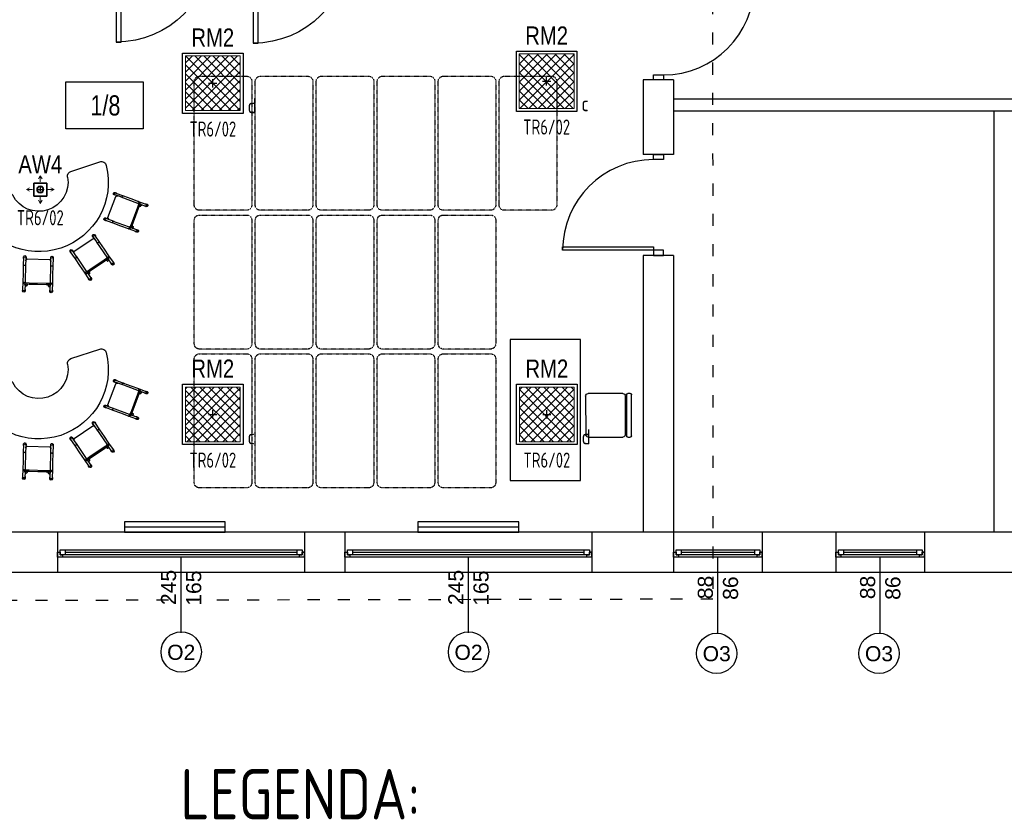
# Model space of a CAD drawing. Header units: millimetres. Extents: x -2994 to 13921, y -9859 to 2415.
# Tile 12 of 47: x 657 to 1634, y -2089 to -1295. Entities that reach past the tile are written whole.
import ezdxf
from ezdxf.enums import TextEntityAlignment as Align

# ---------------------------------------------------------------- set-up
doc = ezdxf.new("R2010")
doc.units = ezdxf.units.MM
doc.linetypes.add('ACAD_ISO03W100', pattern=[30, 12, -18])
doc.linetypes.add('drobna przerywana', pattern=[0.4, 0.1, -0.1, 0.1, -0.1])
doc.layers.get('DEFPOINTS').update_dxf_attribs({"color": 253, "true_color": 0x828282})
doc.layers.add('A-DOOR', color=7, linetype='Continuous', lineweight=9, true_color=0x5e5e5e)
for name, color, linetype, true_color in [('A_bloki', 7, 'Continuous', 0x5e5e5e), ('A_opis_pom', 7, 'Continuous', 0x5e5e5e), ('A_sc_istn', 253, 'Continuous', 0x828282), ('A_stolarka', 7, 'Continuous', 0x5e5e5e)]:
    doc.layers.add(name, color=color, linetype=linetype, true_color=true_color)
for name, color, linetype, lineweight in [('IE_OPISY_ogólne', 7, 'Continuous', 30), ('IE_OŚW_numery_obwodów', 7, 'Continuous', 35), ('IE_OŚW_oprawy awaryjne', 104, 'Continuous', 35), ('IE_OŚW_oprawy podstawowe', 1, 'Continuous', 30), ('IE_OŚW_łączniki nr', 30, 'Continuous', 35)]:
    doc.layers.add(name, color=color, linetype=linetype, lineweight=lineweight)
doc.styles.add('el', font='isocpeur.ttf', dxfattribs={"width": 0.8})
doc.styles.add('GENERATED_STYLE_1', font='arial.ttf')
doc.styles.get("Standard").update_dxf_attribs({"font": 'arial.ttf'})
doc.styles.add('Strzałki', font='ic-isocp.shx', dxfattribs={"width": 0.8})
doc.linetypes.add('TRACKS', pattern='A,0.15,[130,ltypeshp.shx,S=0.25,R=0,X=0,Y=0],0.15', length=0.3)

# ---------------------------------------------------------------- blocks, each defined once
blk = doc.blocks.new('*U31')
for p, q in [((-95, 20), (-100, 20)), ((-95, 17.5), (-95, 20)), ((140, 20), (-95, 20)), ((145, 20), (140, 20)), ((140, 20), (140, 17.5)), ((-100, 15), (-97.5, 15)), ((-97.5, 15), (-97.5, 17.5)), ((-97.5, 17.5), (-95, 17.5)), ((-92.5, 17.5), (-97.5, 17.5)), ((-97.5, 17.5), (-97.5, 12.5)), ((-97.5, 12.5), (-92.5, 12.5)), ((-92.5, 12.5), (-92.5, 17.5)), ((137.5, 17.5), (-92.5, 17.5)), ((-92.5, 15), (137.5, 15)), ((-92.5, 12.5), (137.5, 12.5)), ((-92.5, 12.5), (137.5, 12.5)), ((142.5, 17.5), (137.5, 17.5)), ((137.5, 17.5), (137.5, 12.5)), ((137.5, 12.5), (142.5, 12.5)), ((140, 17.5), (142.5, 17.5)), ((142.5, 17.5), (142.5, 15)), ((142.5, 12.5), (142.5, 17.5)), ((142.5, 15), (145, 15))]:
    blk.add_line(p, q)
for points in [[(-100, 20), (-100, 15), (-97.5, 15)], [(145, 20), (145, 14.99), (142.5, 15)]]:
    blk.add_lwpolyline(points)
blk = doc.blocks.new('*U16')
blk.add_lwpolyline([(75, 0), (0, 0)])
for tag, p in [('S', (30, 5)), ('H', (30, -20))]:
    blk.add_attdef(tag, text='', height=15).set_placement(p, align=Align.CENTER)
blk = doc.blocks.new('*U32')
for p, q in [((-16.5, 20), (-21.5, 20)), ((-16.5, 17.5), (-16.5, 20)), ((61.5, 20), (-16.5, 20)), ((66.5, 20), (61.5, 20)), ((61.5, 20), (61.5, 17.5)), ((-21.5, 15), (-19, 15)), ((-19, 15), (-19, 17.5)), ((-19, 17.5), (-16.5, 17.5)), ((-14, 17.5), (-19, 17.5)), ((-19, 17.5), (-19, 12.5)), ((-19, 12.5), (-14, 12.5)), ((-14, 12.5), (-14, 17.5)), ((59, 17.5), (-14, 17.5)), ((-14, 15), (59, 15)), ((-14, 12.5), (59, 12.5)), ((-14, 12.5), (59, 12.5)), ((64, 17.5), (59, 17.5)), ((59, 17.5), (59, 12.5)), ((59, 12.5), (64, 12.5)), ((61.5, 17.5), (64, 17.5)), ((64, 17.5), (64, 15)), ((64, 12.5), (64, 17.5)), ((64, 15), (66.5, 15))]:
    blk.add_line(p, q)
for points in [[(-21.5, 20), (-21.5, 15), (-19, 15)], [(66.5, 20), (66.5, 15), (64, 15)]]:
    blk.add_lwpolyline(points)
blk = doc.blocks.new('*U26')
for points in [[(35, 900), (35, 0), (0, 0), (0, 900)], [(-50, -100), (0, -100), (0, 0), (-50, 0)], [(950, 0), (950, -100), (900, -100), (900, 0)]]:
    blk.add_lwpolyline(points, close=True)
blk.add_arc((0, 0), 900, 0, 90)
blk = doc.blocks.new('Drzwi-jednoskrzydłowe-panelowe - D-1 90x200 OŚCIEŻNICA-5 DRZWI-5-1256997-1 PIĘTRO')
at = {"layer": 'A_stolarka'}
for p, q in [((-47.5, 0), (-52.5, 0)), ((-52.5, 0), (-52.5, -10)), ((-47.5, -10), (-47.5, 0)), ((47.5, 0), (47.5, -10)), ((52.5, 0), (47.5, 0)), ((52.5, -10), (52.5, 0)), ((-52.5, -10), (-47.5, -10)), ((42.5, -10), (47.5, -10)), ((42.5, -105), (42.5, -10)), ((42.5, -10), (47.5, -10)), ((42.5, -105), (42.5, -10)), ((47.5, -10), (52.5, -10)), ((47.5, -10), (47.5, -105)), ((47.5, -10), (47.5, -105)), ((47.5, -105), (42.5, -105)), ((47.5, -105), (42.5, -105))]:
    blk.add_line(p, q, dxfattribs=at)
at = {"layer": 'A_stolarka', "lineweight": 18}
for p, q in [((-52.5, 0), (-47.5, 0)), ((-47.5, 0), (-47.5, -10)), ((47.5, -10), (47.5, 0)), ((47.5, 0), (52.5, 0)), ((-52.5, -10), (-52.5, -6.25)), ((52.5, -6.25), (52.5, -10)), ((-47.5, -10), (-52.5, -10)), ((52.5, -10), (47.5, -10))]:
    blk.add_line(p, q, dxfattribs=at)
at = {"layer": 'A_stolarka'}
blk.add_arc((47.5, -10), 95, 180, 270, dxfattribs=at)
blk = doc.blocks.new('Stolik banan - czerwony - wys_ 53 cm-1783507-0 PARTER')
at = {"layer": 'A_bloki'}
for p, q in [((-33.64, 69.19), (-63.82, 69.19)), ((63.79, 69.19), (33.62, 69.19))]:
    blk.add_line(p, q, dxfattribs=at)
for centre, radius, start, end in [((-63.82, 64.19), 5, 90, 184.4808), ((-33.64, 64.19), 5, 8.45652, 90), ((33.62, 64.19), 5, 90, 171.54348), ((63.79, 64.19), 5, 355.5192, 90), ((-0.01, 69.19), 69, 184.4808, 355.5192), ((-0.01, 69.19), 29, 188.45652, 351.54348)]:
    blk.add_arc(centre, radius, start, end, dxfattribs=at)
blk = doc.blocks.new('Krzesełko 38 cm - Czerwony-V99-0 PARTER')
at = {"layer": 'A_bloki'}
for p, q in [((-14.75, 7.01), (-14.75, 5.8)), ((-14.5, 5.8), (-14.5, -1.97)), ((-13.5, 0), (-8.5, 0)), ((-12.5, 1), (-12.5, 5.8)), ((-12.5, 1), (-12.5, 0)), ((-12.25, 5.8), (-12.25, 7.01)), ((-10.5, 0.06), (-10.5, 1)), ((10.5, 0.11), (-10.5, 0.11)), ((-8.5, 0), (8.5, 0)), ((8.5, 0), (13.5, 0)), ((10.5, 1), (10.5, 0.06)), ((12.25, 7.01), (12.25, 5.8)), ((12.5, 5.8), (12.5, 1)), ((12.5, 0), (12.5, 1)), ((14.5, -1.97), (14.5, 5.8)), ((14.75, 5.8), (14.75, 7.01)), ((-14.5, -1.97), (-14.5, -9.97)), ((-13.5, 0), (-13.5, -1)), ((-8.5, -1), (-13.5, -1)), ((-12.5, -1.97), (-12.5, -1)), ((-12.5, -1.05), (-12.5, -1.89)), ((-12.5, -19.79), (-12.5, -1.89)), ((8.5, -1), (-8.5, -1)), ((13.5, -1), (8.5, -1)), ((12.5, -1), (12.5, -1.97)), ((12.5, -1.89), (12.5, -1.05)), ((12.5, -1.89), (12.5, -19.79)), ((13.5, -1), (13.5, 0)), ((14.5, -9.97), (14.5, -1.97)), ((-14.5, -9.97), (-14.5, -17.97)), ((-14.5, -17.97), (-14.5, -26.94)), ((-12.5, -19.11), (-12.5, -17.97)), ((12.5, -17.97), (12.5, -19.11)), ((14.5, -17.97), (14.5, -9.97)), ((14.5, -26.94), (14.5, -17.97)), ((-14.75, -25.73), (-14.75, -26.94)), ((-12.5, -19.98), (-12.5, -19.79)), ((-12.5, -22.92), (-12.5, -19.98)), ((-12.5, -26.94), (-12.5, -22.92)), ((-12.25, -26.94), (-12.25, -25.73)), ((-11.14, -24.82), (11.14, -24.82)), ((12.25, -25.73), (12.25, -26.94)), ((12.5, -19.79), (12.5, -19.98)), ((12.5, -19.98), (12.5, -22.92)), ((12.5, -22.92), (12.5, -26.94)), ((14.75, -26.94), (14.75, -25.73))]:
    blk.add_line(p, q, dxfattribs=at)
at = {"layer": 'A_bloki', "flags": 128}
for points in [[(-12.5, -22.92), (-12.46, -23.34), (-12.32, -23.74), (-12.11, -24.1), (-11.83, -24.41), (-11.49, -24.66)], [(11.49, -24.66), (11.83, -24.41), (12.11, -24.1), (12.32, -23.74), (12.46, -23.34), (12.5, -22.92)]]:
    blk.add_lwpolyline(points, dxfattribs=at)
at = {"layer": 'A_bloki'}
for centre, radius, start, end in [((-11.5, 1), 1, 0, 180), ((-11.5, 1), 1, 135, 180), ((-11.5, 1), 1, 180, 255), ((-11.5, 1), 1, 180, 360), ((-11.5, 1), 1, 30, 120), ((-11.5, 1), 1, 300, 0), ((-11.5, 1), 1, 0, 15), ((11.5, 1), 1, 360, 180), ((11.5, 1), 1, 120, 180), ((11.5, 1), 1, 180, 240), ((11.5, 1), 1, 180, 360), ((11.5, 1), 1, 360, 105), ((11.5, 1), 1, 270, 360), ((-10.5, -1.89), 2, 155.58201, 180), ((10.5, -1.89), 2, 0, 24.41799)]:
    blk.add_arc(centre, radius, start, end, dxfattribs=at)
for centre, major_axis, start_param, end_param in [((-13.5, 7.01), (-1.25, 0), 3.141593, 6.283185), ((-13.5, 7.01), (1.25, 0), 3.141593, 3.403392), ((-13.5, 5.8), (1.25, 0), 0, 3.141593), ((-13.5, 5.8), (1.25, 0), 3.141593, 3.77396), ((-13.5, 5.8), (-1, 0), 3.141593, 6.283185), ((-13.5, 5.8), (1.25, 0), 5.650818, 6.283185), ((-13.5, 7.01), (-1.25, 0), 2.879793, 3.141593), ((13.5, 7.01), (-1.25, 0), 3.141593, 6.283185), ((13.5, 7.01), (1.25, 0), 3.141593, 3.403392), ((13.5, 5.8), (1.25, 0), 0, 3.141593), ((13.5, 5.8), (1.25, 0), 3.141593, 3.77396), ((13.5, 5.8), (-1, 0), 3.141593, 6.283185), ((13.5, 5.8), (1.25, 0), 5.650818, 6.283185), ((13.5, 7.01), (-1.25, 0), 2.879793, 3.141593), ((-13.5, -25.73), (1.25, 0), 2.509225, 3.141593), ((-13.5, -25.73), (1.25, 0), 3.141593, 6.283185), ((-13.5, -26.94), (-1.25, 0), 6.021386, 6.283185), ((-13.5, -26.94), (-1.25, 0), 0, 3.141593), ((-13.5, -25.73), (1.25, 0), 0, 0.632368), ((-13.5, -26.94), (1.25, 0), 0, 0.261799), ((13.5, -25.73), (1.25, 0), 2.509225, 3.141593), ((13.5, -25.73), (1.25, 0), 3.141593, 6.283185), ((13.5, -26.94), (-1.25, 0), 6.100199, 6.283185), ((13.5, -26.94), (-1.25, 0), 0, 3.141593), ((13.5, -25.73), (1.25, 0), 0, 0.632368), ((13.5, -26.94), (1.25, 0), 0, 0.261799)]:
    blk.add_ellipse(centre, major_axis=major_axis, ratio=0.970296, start_param=start_param, end_param=end_param, dxfattribs=at)
for points, knots in [([(-12.5, 1), (-12.5, 1.09), (-12.48, 1.22), (-12.43, 1.38), (-12.38, 1.48), (-12.33, 1.56), (-12.28, 1.63), (-12.24, 1.68), (-12.21, 1.71)], [0, 0, 0, 0, 0.0833333, 0.125, 0.1666667, 0.1875, 0.2083333, 0.25, 0.25, 0.25, 0.25]), ([(-11.76, 0.03), (-11.8, 0.05), (-11.88, 0.07), (-12, 0.13), (-12.09, 0.19), (-12.16, 0.25), (-12.22, 0.31), (-12.3, 0.39), (-12.36, 0.48), (-12.4, 0.56), (-12.43, 0.64), (-12.48, 0.78), (-12.5, 0.91), (-12.5, 1)], [0.5833333, 0.5833333, 0.5833333, 0.5833333, 0.625, 0.6666667, 0.7083333, 0.7291667, 0.75, 0.7916667, 0.8333333, 0.8541667, 0.875, 0.9166667, 1, 1, 1, 1]), ([(-12, 1.87), (-11.96, 1.89), (-11.88, 1.93), (-11.72, 1.98), (-11.5, 2.01), (-11.28, 1.98), (-11.12, 1.93), (-11.04, 1.89), (-11, 1.87)], [0.3333333, 0.3333333, 0.3333333, 0.3333333, 0.375, 0.4166667, 0.5, 0.5833333, 0.625, 0.6666667, 0.6666667, 0.6666667, 0.6666667]), ([(-10.5, 1), (-10.5, 0.91), (-10.52, 0.78), (-10.57, 0.62), (-10.62, 0.52), (-10.67, 0.44), (-10.72, 0.37), (-10.78, 0.31), (-10.84, 0.25), (-10.91, 0.19), (-10.96, 0.16), (-11, 0.13)], [0, 0, 0, 0, 0.0833333, 0.125, 0.1666667, 0.1875, 0.2083333, 0.25, 0.2708333, 0.2916667, 0.3333333, 0.3333333, 0.3333333, 0.3333333]), ([(10.5, 1), (10.5, 1.09), (10.52, 1.22), (10.57, 1.38), (10.62, 1.48), (10.67, 1.56), (10.72, 1.63), (10.78, 1.69), (10.84, 1.75), (10.91, 1.81), (10.96, 1.84), (11, 1.87)], [0, 0, 0, 0, 0.0833333, 0.125, 0.1666667, 0.1875, 0.2083333, 0.25, 0.2708333, 0.2916667, 0.3333333, 0.3333333, 0.3333333, 0.3333333]), ([(11, 0.13), (10.96, 0.16), (10.91, 0.19), (10.84, 0.25), (10.78, 0.31), (10.7, 0.39), (10.64, 0.48), (10.6, 0.56), (10.57, 0.64), (10.52, 0.78), (10.5, 0.91), (10.5, 1)], [0.6666667, 0.6666667, 0.6666667, 0.6666667, 0.7083333, 0.7291667, 0.75, 0.7916667, 0.8333333, 0.8541667, 0.875, 0.9166667, 1, 1, 1, 1]), ([(11.06, 0.03), (11.01, 0.04), (10.83, 0.09), (10.64, 0.11), (10.5, 0.11)], [0.4285714, 0.4285714, 0.4285714, 0.4285714, 0.5714286, 1, 1, 1, 1]), ([(11.5, 2), (11.59, 2), (11.72, 1.98), (11.88, 1.93), (11.96, 1.89), (12, 1.87)], [0.5, 0.5, 0.5, 0.5, 0.5833333, 0.625, 0.6666667, 0.6666667, 0.6666667, 0.6666667]), ([(12.5, 1), (12.5, 0.91), (12.48, 0.78), (12.43, 0.62), (12.38, 0.52), (12.33, 0.44), (12.28, 0.37), (12.22, 0.31), (12.16, 0.25), (12.09, 0.19), (12, 0.13), (11.88, 0.07), (11.72, 0.02), (11.59, 0), (11.5, 0)], [0, 0, 0, 0, 0.0833333, 0.125, 0.1666667, 0.1875, 0.2083333, 0.25, 0.2708333, 0.2916667, 0.3333333, 0.375, 0.4166667, 0.5, 0.5, 0.5, 0.5]), ([(12.21, 1.71), (12.24, 1.68), (12.3, 1.61), (12.36, 1.52), (12.4, 1.44), (12.43, 1.36), (12.48, 1.22), (12.5, 1.09), (12.5, 1)], [0.75, 0.75, 0.75, 0.75, 0.7916667, 0.8333333, 0.8541667, 0.875, 0.9166667, 1, 1, 1, 1]), ([(-14.5, -1.97), (-14.5, -1.9), (-14.48, -1.8), (-14.43, -1.67), (-14.37, -1.58), (-14.3, -1.49), (-14.21, -1.41), (-14.11, -1.35), (-13.97, -1.27), (-13.76, -1.2), (-13.5, -1.18), (-13.24, -1.2), (-13.03, -1.27), (-12.89, -1.35), (-12.79, -1.41), (-12.7, -1.49), (-12.63, -1.58), (-12.57, -1.67), (-12.52, -1.8), (-12.5, -1.9), (-12.5, -1.97)], [0, 0, 0, 0, 0.083333, 0.125, 0.166667, 0.208333, 0.25, 0.291667, 0.333333, 0.416667, 0.5, 0.583333, 0.666667, 0.708333, 0.75, 0.791667, 0.833333, 0.875, 0.916667, 1, 1, 1, 1]), ([(12.5, -1.97), (12.5, -1.9), (12.52, -1.8), (12.57, -1.67), (12.63, -1.58), (12.7, -1.49), (12.79, -1.41), (12.89, -1.35), (13.03, -1.27), (13.24, -1.2), (13.5, -1.18), (13.76, -1.2), (13.97, -1.27), (14.11, -1.35), (14.21, -1.41), (14.3, -1.49), (14.37, -1.58), (14.43, -1.67), (14.48, -1.8), (14.5, -1.9), (14.5, -1.97)], [0, 0, 0, 0, 0.083333, 0.125, 0.166667, 0.208333, 0.25, 0.291667, 0.333333, 0.416667, 0.5, 0.583333, 0.666667, 0.708333, 0.75, 0.791667, 0.833333, 0.875, 0.916667, 1, 1, 1, 1]), ([(-14.5, -17.97), (-14.5, -18.04), (-14.48, -18.14), (-14.43, -18.27), (-14.37, -18.36), (-14.3, -18.44), (-14.21, -18.52), (-14.11, -18.59), (-13.97, -18.67), (-13.76, -18.73), (-13.5, -18.76), (-13.24, -18.73), (-13.03, -18.67), (-12.89, -18.59), (-12.79, -18.52), (-12.7, -18.44), (-12.63, -18.36), (-12.57, -18.27), (-12.52, -18.14), (-12.5, -18.04), (-12.5, -17.97)], [0, 0, 0, 0, 0.083333, 0.125, 0.166667, 0.208333, 0.25, 0.291667, 0.333333, 0.416667, 0.5, 0.583333, 0.666667, 0.708333, 0.75, 0.791667, 0.833333, 0.875, 0.916667, 1, 1, 1, 1]), ([(12.5, -17.97), (12.5, -18.04), (12.52, -18.14), (12.57, -18.27), (12.63, -18.36), (12.7, -18.44), (12.79, -18.52), (12.89, -18.59), (13.03, -18.67), (13.24, -18.73), (13.5, -18.76), (13.76, -18.73), (13.97, -18.67), (14.11, -18.59), (14.21, -18.52), (14.3, -18.44), (14.37, -18.36), (14.43, -18.27), (14.48, -18.14), (14.5, -18.04), (14.5, -17.97)], [0, 0, 0, 0, 0.083333, 0.125, 0.166667, 0.208333, 0.25, 0.291667, 0.333333, 0.416667, 0.5, 0.583333, 0.666667, 0.708333, 0.75, 0.791667, 0.833333, 0.875, 0.916667, 1, 1, 1, 1]), ([(-11.57, -24.61), (-11.57, -24.61), (-11.58, -24.6), (-11.6, -24.59), (-11.61, -24.58), (-11.63, -24.57), (-11.64, -24.56), (-11.66, -24.55), (-11.67, -24.54), (-11.68, -24.53), (-11.7, -24.52), (-11.71, -24.51), (-11.73, -24.5), (-11.74, -24.49), (-11.76, -24.47), (-11.79, -24.45), (-11.82, -24.42), (-11.86, -24.39), (-11.91, -24.34), (-11.94, -24.31), (-11.96, -24.29)], [0, 0, 0, 0, 0.071429, 0.107143, 0.142857, 0.178571, 0.214286, 0.25, 0.285714, 0.321429, 0.357143, 0.392857, 0.428571, 0.464286, 0.5, 0.571429, 0.642857, 0.714286, 0.857143, 1, 1, 1, 1]), ([(-11.49, -24.66), (-11.46, -24.67), (-11.43, -24.69), (-11.39, -24.71), (-11.36, -24.72), (-11.35, -24.73), (-11.33, -24.74), (-11.31, -24.75), (-11.29, -24.76), (-11.28, -24.76), (-11.26, -24.77), (-11.24, -24.78), (-11.23, -24.78), (-11.21, -24.79), (-11.19, -24.8), (-11.18, -24.8), (-11.16, -24.81), (-11.15, -24.81), (-11.15, -24.81), (-11.14, -24.82), (-11.14, -24.82), (-11.14, -24.82), (-11.14, -24.81)], [0, 0, 0, 0, 0.1428571, 0.2142857, 0.25, 0.2857143, 0.3214286, 0.3571429, 0.3928571, 0.4285714, 0.4642857, 0.5, 0.5357143, 0.5714286, 0.6071429, 0.6428571, 0.6785714, 0.7142857, 0.75, 0.7857143, 0.8214286, 0.8571429, 0.8571429, 0.8571429, 0.8571429]), ([(11.14, -24.81), (11.14, -24.82), (11.14, -24.82), (11.14, -24.82), (11.15, -24.81), (11.15, -24.81), (11.16, -24.81), (11.18, -24.8), (11.19, -24.8), (11.21, -24.79), (11.23, -24.78), (11.24, -24.78), (11.26, -24.77), (11.28, -24.76), (11.29, -24.76), (11.31, -24.75), (11.33, -24.74), (11.35, -24.73), (11.36, -24.72), (11.39, -24.71), (11.43, -24.69), (11.46, -24.67), (11.49, -24.66)], [0.1428571, 0.1428571, 0.1428571, 0.1428571, 0.1785714, 0.2142857, 0.25, 0.2857143, 0.3214286, 0.3571429, 0.3928571, 0.4285714, 0.4642857, 0.5, 0.5357143, 0.5714286, 0.6071429, 0.6428571, 0.6785714, 0.7142857, 0.75, 0.7857143, 0.8571429, 1, 1, 1, 1]), ([(11.96, -24.29), (11.94, -24.31), (11.91, -24.34), (11.86, -24.39), (11.82, -24.42), (11.79, -24.45), (11.76, -24.47), (11.74, -24.49), (11.73, -24.5), (11.71, -24.51), (11.7, -24.52), (11.68, -24.53), (11.67, -24.54), (11.66, -24.55), (11.64, -24.56), (11.63, -24.57), (11.61, -24.58), (11.6, -24.59), (11.58, -24.6), (11.57, -24.61), (11.57, -24.61)], [0, 0, 0, 0, 0.142857, 0.285714, 0.357143, 0.428571, 0.5, 0.535714, 0.571429, 0.607143, 0.642857, 0.678571, 0.714286, 0.75, 0.785714, 0.821429, 0.857143, 0.892857, 0.928571, 1, 1, 1, 1])]:
    blk.add_open_spline(points, degree=3, knots=knots, dxfattribs=at)
for points in [[(-10.5, 0.11), (-10.55, 0.11), (-10.64, 0.11), (-10.78, 0.09), (-10.92, 0.07), (-11.01, 0.04), (-11.06, 0.03)], [(-10.79, 1.71), (-10.76, 1.68), (-10.7, 1.61), (-10.66, 1.54), (-10.63, 1.5)], [(-10.53, 1.26), (-10.51, 1.18), (-10.5, 1.09), (-10.5, 1)]]:
    blk.add_open_spline(points, degree=3, dxfattribs=at)
blk = doc.blocks.new('Krzesło Breuera - Krzesło Breuera-V3-1 PIĘTRO')
at = {"layer": 'A_bloki'}
for p, q in [((-21.59, 17.62), (-21.59, 20.08)), ((-20.32, 21.35), (20.32, 21.35)), ((21.59, 20.08), (21.59, 17.62)), ((-21.59, -21.59), (-21.59, 12.7)), ((20.32, 16.35), (-20.32, 16.35)), ((-19.05, 15.24), (19.05, 15.24)), ((21.59, 12.7), (21.59, -21.59)), ((19.05, -24.13), (-19.05, -24.13))]:
    blk.add_line(p, q, dxfattribs=at)
for centre, radius, start, end in [((-20.32, 20.08), 1.27, 90, 180), ((20.32, 20.08), 1.27, 0, 90), ((-20.32, 17.62), 1.27, 180, 270), ((-19.05, 12.7), 2.54, 90, 180), ((19.05, 12.7), 2.54, 0, 90), ((20.32, 17.62), 1.27, 270, 0), ((-19.05, -21.59), 2.54, 180, 270), ((19.05, -21.59), 2.54, 270, 0)]:
    blk.add_arc(centre, radius, start, end, dxfattribs=at)
blk = doc.blocks.new('gvjgvy')
at = {"layer": 'A_bloki', "linetype": 'drobna przerywana'}
for p, q in [((194014, -595268), (192784, -595268)), ((192734, -595318), (192734, -595788)), ((194064, -595788), (194064, -595318)), ((192784, -595838), (194014, -595838))]:
    blk.add_line(p, q, dxfattribs=at)
for centre, start, end in [((192784, -595318), 90, 180), ((194014, -595318), 0, 90), ((192784, -595788), 180, 270), ((194014, -595788), 270, 0)]:
    blk.add_arc(centre, 50, start, end, dxfattribs=at)
blk = doc.blocks.new('RM2')
at = {"layer": 'IE_OŚW_oprawy podstawowe', "lineweight": 5, "ltscale": 8}
h = blk.add_hatch(dxfattribs=at)
h.set_pattern_fill('ANSI37', color=256, scale=2, style=0)
h.set_pattern_definition([(45, (-750.6476, 71958.3213), (-4.49012806, 4.49012806), []), (135, (-750.6476, 71958.3213), (-4.49012806, -4.49012806), [])])
h.paths.add_polyline_path([(27.21, 27.11), (-27.21, 27.11), (-27.21, -27.11), (27.21, -27.11)])
at = {"layer": 'DEFPOINTS', "color": 251}
for p, q in [((-4.1, 0), (0, 0)), ((0, 0), (0, 4.1)), ((0, -4.1), (0, 0)), ((0, 0), (4.1, 0))]:
    blk.add_line(p, q, dxfattribs=at)
at = {"layer": 'IE_OŚW_oprawy podstawowe', "ltscale": 4}
for p, q in [((-30, 30), (30, 30)), ((-30, -30), (-30, 30)), ((30, 30), (30, -30)), ((30, -30), (-30, -30))]:
    blk.add_line(p, q, dxfattribs=at)
at = {"layer": 'IE_OŚW_oprawy podstawowe', "lineweight": 18, "ltscale": 4}
for p, q in [((-27.21, 27.11), (-27.21, -27.11)), ((-27.21, 27.11), (27.21, 27.11)), ((27.21, 27.11), (27.21, -27.11)), ((-27.21, -27.11), (27.21, -27.11))]:
    blk.add_line(p, q, dxfattribs=at)
at = {"layer": 'IE_OŚW_oprawy podstawowe', "style": 'GENERATED_STYLE_1', "width": 0.8}
blk.add_attdef('OZNA', text='', height=18, dxfattribs=at).set_placement((0, 31), align=Align.BOTTOM_CENTER)
blk = doc.blocks.new('A$C2E7F67DD')
at = {"layer": 'DEFPOINTS'}
for p, q in [((-2.05, 0), (0, 0)), ((0, 2.05), (0, 0)), ((0, 0), (0, -2.05)), ((0, 0), (2.05, 0))]:
    blk.add_line(p, q, dxfattribs=at)
at = {"layer": 'IE_OŚW_oprawy awaryjne', "lineweight": 15}
for p, q in [((-1.72, 10.58), (0, 13.7)), ((0, 7.64), (0, 13.7)), ((1.72, 10.58), (0, 13.7)), ((-10.57, 1.72), (-13.69, 0)), ((-7.64, 0), (-13.69, 0)), ((-10.57, -1.72), (-13.69, 0)), ((10.58, 1.72), (13.7, 0)), ((0, -7.64), (0, -13.69)), ((7.64, 0), (13.7, 0)), ((10.58, -1.72), (13.7, 0)), ((-1.72, -10.57), (0, -13.69)), ((1.72, -10.57), (0, -13.69))]:
    blk.add_line(p, q, dxfattribs=at)
at = {"layer": 'IE_OŚW_oprawy awaryjne'}
for p, q in [((-6.5, 6.5), (6.5, 6.5)), ((-6.5, -6.5), (-6.5, 6.5)), ((6.5, 6.5), (6.5, -6.5)), ((6.5, -6.5), (-6.5, -6.5))]:
    blk.add_line(p, q, dxfattribs=at)
at = {"layer": 'IE_OŚW_oprawy awaryjne', "lineweight": 18}
for radius in [3.57, 2.81]:
    blk.add_circle((0, 0), radius, dxfattribs=at)
at = {"layer": 'IE_OŚW_oprawy awaryjne', "style": 'GENERATED_STYLE_1', "width": 0.8}
blk.add_attdef('OZNA', text='', height=12, dxfattribs=at).set_placement((0, 10.67), align=Align.BOTTOM_CENTER)

msp = doc.modelspace()

# ---------------------------------------------------------------- linework, layer by layer
at = {"layer": 'A_bloki'}
msp.add_lwpolyline([(1143.832, -1611.903), (1143.832, -1751.903), (1213.832, -1751.903), (1213.832, -1611.903)], close=True, dxfattribs=at)
at = {"layer": 'A_opis_pom', "ltscale": 2}
msp.add_lwpolyline([(703.185, -1356.391), (780.078, -1356.391), (780.078, -1402.934), (703.185, -1402.934)], close=True, dxfattribs=at)
at = {"layer": 'A_sc_istn'}
for points in [[(1276.04, -1354.543), (1276.04, -1428.522)], [(1306.04, -1354.543), (1276.04, -1354.543)], [(1306.04, -1354.543), (1306.04, -1428.522)], [(1306.04, -1373.1), (1548.04, -1373.1)], [(1548.04, -1373.1), (1684.54, -1373.1)], [(1306.04, -1385.1), (1548.04, -1385.1)], [(1548.04, -1385.1), (1684.54, -1385.1)], [(1624.04, -1803.1), (1624.04, -1385.1)], [(1306.04, -1428.522), (1276.04, -1428.522)], [(1276.04, -1528.522), (1276.04, -1803.1)], [(1306.04, -1528.522), (1276.04, -1528.522)], [(1306.04, -1528.522), (1306.04, -1803.1)], [(1684.54, -1803.1), (-64.46, -1803.1)], [(695.04, -1803.1), (695.04, -1843.1)], [(940.04, -1803.1), (940.04, -1843.1)], [(980.04, -1803.1), (980.04, -1843.1)], [(1225.04, -1803.1), (1225.04, -1843.1)], [(1306.04, -1803.1), (1306.04, -1843.1)], [(1394.04, -1803.1), (1394.04, -1843.1)], [(1467.04, -1803.1), (1467.04, -1843.1)], [(1555.04, -1803.1), (1555.04, -1843.1)], [(1684.54, -1843.1), (-64.46, -1843.1)]]:
    msp.add_lwpolyline(points, dxfattribs=at)
for points in [[(1286.04, -1428.522), (1296.04, -1428.522), (1296.04, -1433.522), (1286.04, -1433.522)], [(1196.04, -1520.022), (1286.04, -1520.022), (1286.04, -1523.522), (1196.04, -1523.522)], [(1296.04, -1528.522), (1296.04, -1523.522), (1286.04, -1523.522), (1286.04, -1528.522)], [(861.256, -1793.1), (761.256, -1793.1), (761.256, -1803.1), (861.256, -1803.1)], [(1152.54, -1793.1), (1052.54, -1793.1), (1052.54, -1803.1), (1152.54, -1803.1)]]:
    msp.add_lwpolyline(points, close=True, dxfattribs=at)
at = {"layer": 'A_sc_istn', "linetype": 'TRACKS', "ltscale": 20}
for points in [[(861.256, -1798.1), (761.256, -1798.1)], [(1152.54, -1798.1), (1052.54, -1798.1)]]:
    msp.add_lwpolyline(points, dxfattribs=at)
at = {"layer": 'A_sc_istn'}
for centre in [(817.671, -1922.076), (1102.671, -1922.076), (1348.877, -1923.476), (1509.877, -1923.476)]:
    msp.add_circle(centre, 20, dxfattribs=at)
msp.add_arc((1286.04, -1523.522), 90, 90, 180, dxfattribs=at)

# ---------------------------------------------------------------- block references
at = {"layer": 'A-DOOR', "xscale": -1}
for p in [(800.618, -1211.929), (936.525, -1213.1)]:
    msp.add_blockref('Drzwi-jednoskrzydłowe-panelowe - D-1 90x200 OŚCIEŻNICA-5 DRZWI-5-1256997-1 PIĘTRO', p, dxfattribs=at)
at = {"layer": 'A_bloki', "xscale": -0.1, "yscale": 0.1, "zscale": 0.1, "rotation": 270}
for p in [(60414.446, -20757.214), (60474.946, -20757.214), (60535.446, -20757.214), (60595.946, -20757.214), (60656.446, -20757.214), (60716.946, -20757.214), (60414.446, -20894.908), (60474.946, -20894.908), (60535.446, -20894.908), (60595.946, -20894.908), (60656.446, -20894.908), (60414.446, -21032.602), (60474.946, -21032.602), (60535.446, -21032.602), (60595.946, -21032.602), (60656.446, -21032.602)]:
    msp.add_blockref('gvjgvy', p, dxfattribs=at)
at = {"layer": 'A_bloki', "xscale": -1}
for name, p, rotation in [('Stolik banan - czerwony - wys_ 53 cm-1783507-0 PARTER', (698.137, -1521.55), 18.34875562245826), ('Krzesełko 38 cm - Czerwony-V99-0 PARTER', (772.159, -1489.306), 249.6655737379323), ('Krzesełko 38 cm - Czerwony-V99-0 PARTER', (734.775, -1538.804), 214.1670878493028), ('Krzesełko 38 cm - Czerwony-V99-0 PARTER', (675.293, -1557.254), 178.5165308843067), ('Stolik banan - czerwony - wys_ 53 cm-1783507-0 PARTER', (698.137, -1707.3), 18.34875562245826), ('Krzesełko 38 cm - Czerwony-V99-0 PARTER', (772.159, -1675.056), 249.6655737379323), ('Krzesło Breuera - Krzesło Breuera-V3-1 PIĘTRO', (1243.001, -1687.235), 270.0242200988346), ('Krzesełko 38 cm - Czerwony-V99-0 PARTER', (734.775, -1724.553), 214.1670878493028), ('Krzesełko 38 cm - Czerwony-V99-0 PARTER', (675.293, -1743.003), 178.5165308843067)]:
    msp.add_blockref(name, p, dxfattribs=dict(at, rotation=rotation))
at = {"layer": 'A_sc_istn', "xscale": 0.1, "yscale": 0.1, "zscale": 0.1, "rotation": 270}
msp.add_blockref('*U26', (1296.04, -1259.543), dxfattribs=at)
at = {"layer": 'A_sc_istn', "xscale": -1, "rotation": 180}
for name, p in [('*U31', (795.04, -1808.103)), ('*U31', (1080.04, -1808.103)), ('*U32', (1327.54, -1808.103)), ('*U32', (1488.54, -1808.103))]:
    msp.add_blockref(name, p, dxfattribs=at)
at = {"layer": 'A_sc_istn', "linetype": 'ACAD_ISO03W100'}
ref = msp.add_blockref('*U16', (817.541, -1828.102), dxfattribs=dict(at, xscale=-1, rotation=90))
ref.add_attrib('S', '245', dxfattribs={"layer": '0', "height": 15, "rotation": 90}).set_placement((812.541, -1858.033), align=Align.CENTER)
ref.add_attrib('H', '165', dxfattribs={"layer": '0', "height": 15, "rotation": 90}).set_placement((837.541, -1858.725), align=Align.CENTER)
ref = msp.add_blockref('*U16', (1102.541, -1828.102), dxfattribs=dict(at, xscale=-1, rotation=90))
ref.add_attrib('S', '245', dxfattribs={"layer": '0', "height": 15, "rotation": 90}).set_placement((1097.541, -1858.033), align=Align.CENTER)
ref.add_attrib('H', '165', dxfattribs={"layer": '0', "height": 15, "rotation": 90}).set_placement((1122.541, -1858.725), align=Align.CENTER)
ref = msp.add_blockref('*U16', (1350.041, -1828.102), dxfattribs=dict(at, xscale=-1, rotation=90))
ref.add_attrib('S', '88', dxfattribs={"layer": '0', "height": 15, "rotation": 90}).set_placement((1345.041, -1858.033), align=Align.CENTER)
ref.add_attrib('H', '86', dxfattribs={"layer": '0', "height": 15, "rotation": 90}).set_placement((1370.041, -1858.725), align=Align.CENTER)
ref = msp.add_blockref('*U16', (1511.041, -1828.102), dxfattribs=dict(at, xscale=-1, rotation=90))
ref.add_attrib('S', '88', dxfattribs={"layer": '0', "height": 15, "rotation": 90}).set_placement((1506.041, -1858.033), align=Align.CENTER)
ref.add_attrib('H', '86', dxfattribs={"layer": '0', "height": 15, "rotation": 90}).set_placement((1531.041, -1858.725), align=Align.CENTER)
at = {"layer": 'IE_OŚW_oprawy awaryjne'}
ref = msp.add_blockref('A$C2E7F67DD', (677.863, -1463.266), dxfattribs=at)
ref.add_attrib('OZNA', 'AW4', dxfattribs={"height": 18, "style": 'GENERATED_STYLE_1', "width": 0.8}).set_placement((677.863, -1452.594), align=Align.BOTTOM_CENTER)
at = {"layer": 'IE_OŚW_oprawy podstawowe', "ltscale": 0.5}
for p in [(848.961, -1357.823), (1180.147, -1355.844), (848.961, -1686.305), (1180.348, -1686.305)]:
    msp.add_blockref('RM2', p, dxfattribs=at).add_auto_attribs({'OZNA': 'RM2'})

# ---------------------------------------------------------------- texts
at = {"layer": 'A_sc_istn', "char_height": 30, "attachment_point": 7}
for s, insert in [('{\\H0.5x;O2}', (803.7, -1930.072)), ('{\\H0.5x;O2}', (1088.7, -1930.072)), ('{\\H0.5x;O3}', (1334.907, -1931.472)), ('{\\H0.5x;O3}', (1495.907, -1931.472))]:
    msp.add_mtext_dynamic_manual_height_columns(s, width=232.59527, gutter_width=12.5, heights=[0], dxfattribs=dict(at, insert=insert))
at = {"layer": 'IE_OPISY_ogólne', "lineweight": 25, "style": 'el', "width": 0.8}
msp.add_text('LEGENDA:', height=50, dxfattribs=at).set_placement((816.931, -2088.191))
at = {"layer": 'IE_OŚW_numery_obwodów', "color": 7, "lineweight": 25, "style": 'el', "width": 0.7}
for p in [(848.961, -1403.19), (1180.147, -1401.211), (677.863, -1491.177), (848.961, -1731.672), (1180.348, -1731.672)]:
    msp.add_text('TR6/02', height=15, dxfattribs=at).set_placement(p, align=Align.MIDDLE)
at = {"layer": 'IE_OŚW_łączniki nr', "lineweight": 25, "style": 'el', "width": 0.8}
for s, p in [('d', (883.531, -1387.573)), ('c', (1214.717, -1385.594)), ('c', (883.531, -1716.055)), ('d', (1214.919, -1716.055))]:
    msp.add_text(s, height=15, dxfattribs=at).set_placement(p)

# ---------------------------------------------------------------- next in the draw order: texts
at = {"layer": 'A_opis_pom', "insert": (742.484, -1379.908), "char_height": 20, "attachment_point": 5, "style": 'Strzałki', "bg_fill": 3, "box_fill_scale": 1.2, "bg_fill_color": 256, "bg_fill_transparency": 10554628}
msp.add_mtext('1/8', dxfattribs=at)

# ---------------------------------------------------------------- next in the draw order: linework, layer by layer
at = {"layer": 'IE_OŚW_oprawy podstawowe', "color": 0, "linetype": 'ACAD_ISO03W100'}
msp.add_lwpolyline([(-473.008, -557.358), (1344.474, -557.358), (1345.041, -1869.687), (-282.96, -1872.795), (-282.96, -1213.294), (-473.008, -1213.294)], close=True, dxfattribs=at)

doc.saveas('drawing.dxf')
